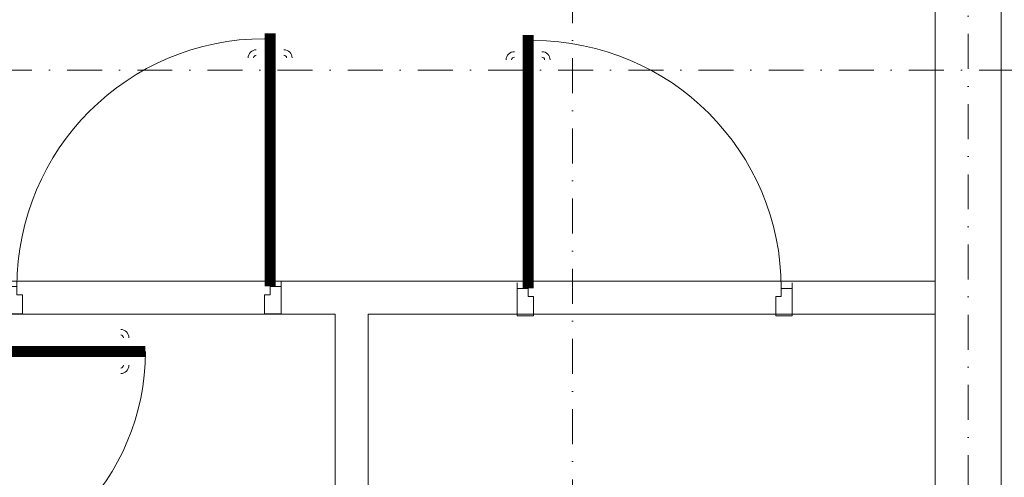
# Model space of a CAD drawing. Header units: centimetres. Extents: x -122 to 72759, y 3298 to 43172.
# Tile 72 of 243: x 36203 to 36561, y 11076 to 11242. Entities that reach past the tile are written whole.
import ezdxf

# ---------------------------------------------------------------- set-up
doc = ezdxf.new("R2010")
doc.units = ezdxf.units.CM
doc.header["$MEASUREMENT"] = 0
doc.linetypes.add('DASHDOT', pattern=[25.4, 12.7, -6.35, 0, -6.35])
for name, color, linetype, lineweight in [('0-LINIA ŚREDNIA', 7, 'Continuous', 5), ('0-OSIE', 7, 'DASHDOT', 5), ('_ ściany konstrukcyjne', 7, 'Continuous', 5), ('A_drzwi', 252, 'Continuous', 5), ('A_sciany dzialowe', 7, 'Continuous', 5), ('ZZZ_Xref', 7, 'Continuous', 5)]:
    doc.layers.add(name, color=color, linetype=linetype, lineweight=lineweight)

# ---------------------------------------------------------------- blocks, each defined once
blk = doc.blocks.new('G$CA1DC9C89')
at = {"layer": '0-LINIA ŚREDNIA', "lineweight": 5}
blk.add_lwpolyline([(325.88, 544.32), (325.88, 225.53), (1938.96, 225.46), (1938.96, 249.46), (1913.96, 249.46), (1913.96, 785.16), (2491.1, 785.1), (2491.1, 596.1), (2825.26, 596.1), (2825.26, 628.14), (2825.26, 628.14), (2825.26, 785.1), (4105.09, 785.11)], dxfattribs=at)
at = {"layer": '0-OSIE', "lineweight": 5}
for points in [[(1901.96, 2227.68), (1901.96, -10.39)], [(1758.02, 892.87), (1758.02, -10.46)], [(-236.1, 608.09), (4272.37, 608.09)]]:
    blk.add_lwpolyline(points, dxfattribs=at)
at = {"layer": '_ ściany konstrukcyjne', "lineweight": 5}
for points in [[(325.88, 544.32), (325.88, 225.53), (1938.96, 225.46), (1938.96, 249.46), (1913.96, 249.46), (1913.96, 785.16), (2491.1, 785.1), (2491.1, 596.1), (2825.26, 596.1), (2825.26, 628.14), (2825.26, 628.14), (2825.26, 785.1), (4105.09, 785.11)], [(349.88, 544.32), (349.88, 249.53), (1889.96, 249.46), (1889.96, 809.16), (1952.01, 809.13)], [(349.88, 544.32), (349.88, 249.53), (1889.96, 249.46), (1889.96, 809.16), (1952.01, 809.14)], [(1889.96, 531.36), (1542.9, 531.38)], [(1652.15, 519.47), (1652.15, 531.47)], [(1737.94, 518.76), (1737.94, 530.76)], [(1837.94, 518.76), (1837.94, 530.76)], [(1671.79, 519.37), (1520.9, 519.39)], [(1671.81, 249.48), (1671.79, 519.4), (1581.57, 519.42)], [(1889.96, 519.36), (1683.79, 519.37)], [(1683.81, 249.48), (1683.79, 519.37)]]:
    blk.add_lwpolyline(points, dxfattribs=at)
at = {"layer": 'A_drzwi', "lineweight": 5, "const_width": 4}
for points in [[(1648.15, 529.47), (1648.15, 621.47)], [(1741.94, 528.76), (1741.94, 620.76)], [(1518.85, 505.83), (1602.85, 505.83)]]:
    blk.add_lwpolyline(points, dxfattribs=at)
at = {"layer": 'A_drzwi', "lineweight": 5}
for points in [[(1558.15, 526.47), (1556.15, 526.47), (1556.15, 529.47), (1552.15, 529.47), (1552.15, 529.47), (1552.15, 529.47), (1552.15, 519.47), (1552.15, 519.47), (1552.15, 519.47), (1558.15, 519.47)], [(1646.15, 526.47), (1648.15, 526.47), (1648.15, 529.47), (1652.15, 529.47), (1652.15, 529.47), (1652.15, 529.47), (1652.15, 519.47), (1652.15, 519.47), (1652.15, 519.47), (1646.15, 519.47)], [(1743.94, 525.76), (1741.94, 525.76), (1741.94, 528.76), (1737.94, 528.76), (1737.94, 528.76), (1737.94, 528.76), (1737.94, 518.76), (1737.94, 518.76), (1737.94, 518.76), (1743.94, 518.76)], [(1831.94, 525.76), (1833.94, 525.76), (1833.94, 528.76), (1837.94, 528.76), (1837.94, 528.76), (1837.94, 528.76), (1837.94, 518.76), (1837.94, 518.76), (1837.94, 518.76), (1831.94, 518.76)]]:
    blk.add_lwpolyline(points, close=True, dxfattribs=at)
at = {"layer": 'A_drzwi', "lineweight": 5, "ltscale": 0.2}
for centre, radius, start, end in [((1646.15, 529.47), 90, 90, 180), ((1743.94, 528.76), 90, 0, 90), ((1518.85, 505.83), 84, 270, 0)]:
    blk.add_arc(centre, radius, start, end, dxfattribs=at)
at = {"layer": 'A_drzwi', "lineweight": 5}
for centre, radius, start, end in [((1643.15, 612.46), 3, 90.0101, 180.0101), ((1643.15, 612.46), 1, 90.0101, 180.0101), ((1653.15, 612.47), 3, 0.0101, 90.0101), ((1653.15, 612.47), 1, 0.0101, 90.0101), ((1736.94, 611.76), 3, 89.9899, 179.9899), ((1736.94, 611.76), 1, 89.9899, 179.9899), ((1746.94, 611.76), 3, 359.9899, 89.9899), ((1746.94, 611.76), 1, 359.9899, 89.9899), ((1593.85, 510.83), 3, 359.9899, 89.9899), ((1593.85, 510.83), 1, 359.9899, 89.9899), ((1593.85, 500.83), 3, 269.9899, 359.9899), ((1593.85, 500.83), 1, 269.9899, 359.9899)]:
    blk.add_arc(centre, radius, start, end, dxfattribs=at)
at = {"layer": 'A_sciany dzialowe', "lineweight": 5}
for p, q in [((1652.15, 520.47), (1652.15, 528.47)), ((1737.94, 519.76), (1737.94, 527.76)), ((1837.94, 519.76), (1837.94, 527.76))]:
    blk.add_line(p, q, dxfattribs=at)

msp = doc.modelspace()

# ---------------------------------------------------------------- block references
at = {"layer": 'ZZZ_Xref'}
msp.add_blockref('G$CA1DC9C89', (34646.15529, 10615.38849), dxfattribs=at)

doc.saveas('drawing.dxf')
